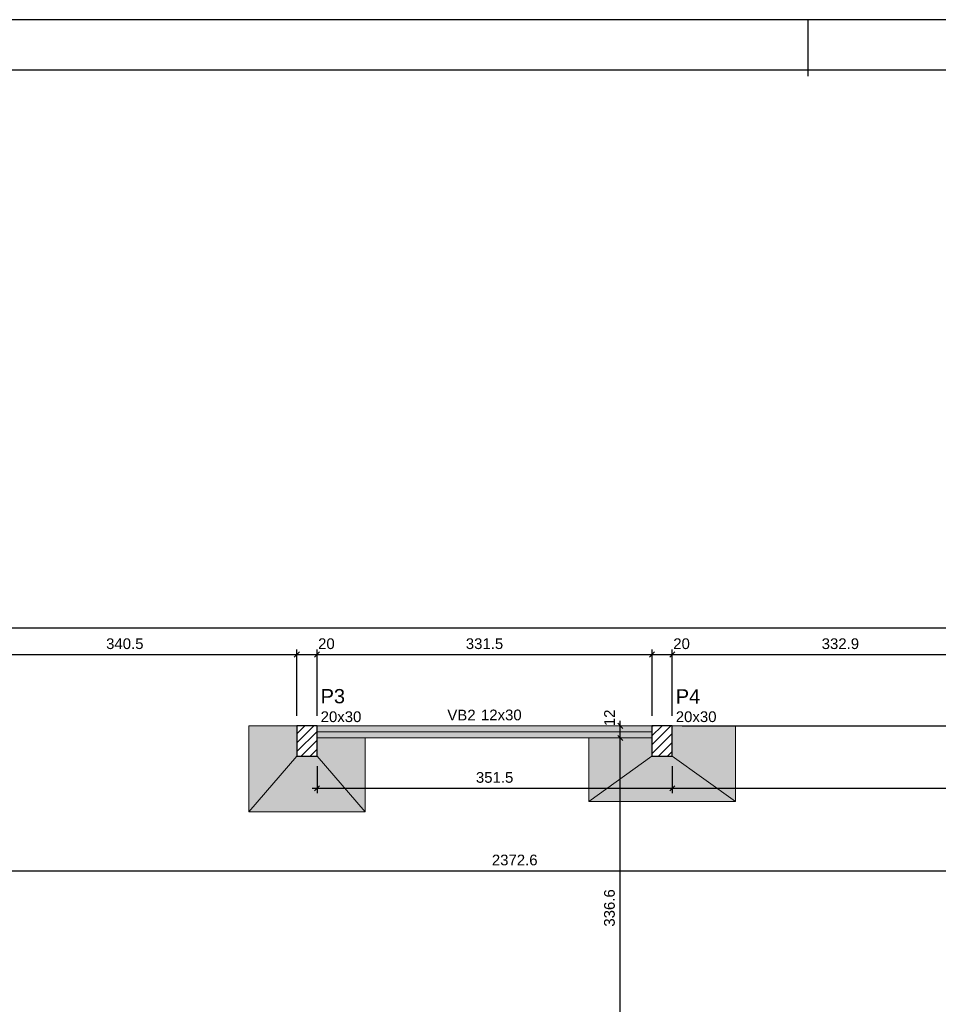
# Model space of a CAD drawing. Header units: millimetres. Extents: x 0 to 119, y 0 to 84.
# Tile 9 of 27: x 29 to 47, y 65 to 84. Entities that reach past the tile are written whole.
import ezdxf

# ---------------------------------------------------------------- set-up
doc = ezdxf.new("R2010")
doc.units = ezdxf.units.MM
doc.header["$MEASUREMENT"] = 0
doc.linetypes.add('NULL', pattern=[0])
doc.layers.get('0').update_dxf_attribs({"lineweight": 18})
for name, color, linetype, lineweight in [('FO-Cotas', 5, 'Continuous', 5), ('FO-Eixos', 5, 'Continuous', 5), ('FO-Hachura das sapatas', 43, 'Continuous', 5), ('FO-Hachura pilar que passa', 19, 'Continuous', 5), ('FO-Hachura viga', 43, 'Continuous', 5), ('FO-Pilares', 4, 'Continuous', 30), ('FO-Seção das fundações', 9, 'Continuous', 5), ('FO-Textos das vigas', 7, 'Continuous', 5), ('FO-Textos dos pilares', 7, 'Continuous', 5), ('FO-Vigas', 1, 'Continuous', 20)]:
    doc.layers.add(name, color=color, linetype=linetype, lineweight=lineweight)
doc.layers.add('SEDUC_MARF', color=1, linetype='Continuous')
doc.layers.add('SEDUC_MARGG', color=7, linetype='Continuous')
doc.styles.add('Arial', font='txt')
doc.dimstyles.new('UM_50.000000', dxfattribs={"dimtxt": 0.18, "dimasz": 0.1, "dimexe": 0.1, "dimexo": 0.2, "dimgap": 0, "dimtad": 1, "dimtih": 1, "dimtoh": 1, "dimdec": 1, "dimlfac": 50, "dimzin": 0, "dimdsep": 46, "dimtxsty": 'Standard', "dimcen": 0.09, "dimdle": 0.1, "dimadec": 1, "dimazin": 2, "dimtfac": 1, "dimtdec": 4, "dimtofl": 0, "dimtmove": 0, "dimatfit": 3, "dimfxl": 1, "dimtolj": 1, "dimarcsym": 0})

# ---------------------------------------------------------------- blocks, each defined once
blk = doc.blocks.new('_Oblique')
at = {"color": 0, "linetype": 'ByBlock', "lineweight": -2}
blk.add_line((-0.5, -0.5), (0.5, 0.5), dxfattribs=at)
blk = doc.blocks.new('*D9')
at = {"layer": 'Defpoints', "color": 0}
for p in [(34.789, 71.536), (27.979, 70.124), (34.789, 70.124)]:
    blk.add_point(p, dxfattribs=at)
at = {"layer": 'FO-Cotas', "color": 0, "lineweight": -2}
for p, q in [((27.879, 71.536), (34.889, 71.536)), ((27.979, 70.324), (27.979, 71.636)), ((34.789, 70.324), (34.789, 71.636))]:
    blk.add_line(p, q, dxfattribs=at)
at = {"layer": 'FO-Cotas', "color": 0, "lineweight": -2, "xscale": 0.1, "yscale": 0.1, "zscale": 0.1, "rotation": 180}
blk.add_blockref('_Oblique', (27.979, 71.536), dxfattribs=at)
at = {"layer": 'FO-Cotas', "color": 0, "lineweight": -2, "xscale": 0.1, "yscale": 0.1, "zscale": 0.1}
blk.add_blockref('_Oblique', (34.789, 71.536), dxfattribs=at)
at = {"layer": 'FO-Cotas', "color": 7, "insert": (31.384, 71.748), "char_height": 0.2118, "attachment_point": 5, "rotation": 0.0057, "style": 'Arial'}
blk.add_mtext('\\A1;340.5', dxfattribs=at)
blk = doc.blocks.new('*D10')
at = {"layer": 'Defpoints', "color": 0}
for p in [(35.189, 71.536), (34.789, 70.124), (35.189, 70.124)]:
    blk.add_point(p, dxfattribs=at)
at = {"layer": 'FO-Cotas', "color": 0, "lineweight": -2}
for p, q in [((34.689, 71.536), (35.289, 71.536)), ((34.789, 70.324), (34.789, 71.636)), ((35.189, 70.324), (35.189, 71.636))]:
    blk.add_line(p, q, dxfattribs=at)
at = {"layer": 'FO-Cotas', "color": 0, "lineweight": -2, "xscale": 0.1, "yscale": 0.1, "zscale": 0.1, "rotation": 180}
blk.add_blockref('_Oblique', (34.789, 71.536), dxfattribs=at)
at = {"layer": 'FO-Cotas', "color": 0, "lineweight": -2, "xscale": 0.1, "yscale": 0.1, "zscale": 0.1}
blk.add_blockref('_Oblique', (35.189, 71.536), dxfattribs=at)
at = {"layer": 'FO-Cotas', "color": 7, "insert": (35.374, 71.748), "char_height": 0.2118, "attachment_point": 5, "rotation": 0.0057, "style": 'Arial'}
blk.add_mtext('\\A1;20', dxfattribs=at)
blk = doc.blocks.new('*D11')
at = {"layer": 'Defpoints', "color": 0}
for p in [(41.818, 71.536), (35.189, 70.124), (41.818, 70.124)]:
    blk.add_point(p, dxfattribs=at)
at = {"layer": 'FO-Cotas', "color": 0, "lineweight": -2}
for p, q in [((35.089, 71.536), (41.918, 71.536)), ((35.189, 70.324), (35.189, 71.636)), ((41.818, 70.324), (41.818, 71.636))]:
    blk.add_line(p, q, dxfattribs=at)
at = {"layer": 'FO-Cotas', "color": 0, "lineweight": -2, "xscale": 0.1, "yscale": 0.1, "zscale": 0.1, "rotation": 180}
blk.add_blockref('_Oblique', (35.189, 71.536), dxfattribs=at)
at = {"layer": 'FO-Cotas', "color": 0, "lineweight": -2, "xscale": 0.1, "yscale": 0.1, "zscale": 0.1}
blk.add_blockref('_Oblique', (41.818, 71.536), dxfattribs=at)
at = {"layer": 'FO-Cotas', "color": 7, "insert": (38.503, 71.748), "char_height": 0.2118, "attachment_point": 5, "rotation": 0.0057, "style": 'Arial'}
blk.add_mtext('\\A1;331.5', dxfattribs=at)
blk = doc.blocks.new('*D12')
at = {"layer": 'Defpoints', "color": 0}
for p in [(42.218, 71.536), (41.818, 70.124), (42.218, 70.124)]:
    blk.add_point(p, dxfattribs=at)
at = {"layer": 'FO-Cotas', "color": 0, "lineweight": -2}
for p, q in [((41.718, 71.536), (42.318, 71.536)), ((41.818, 70.324), (41.818, 71.636)), ((42.218, 70.324), (42.218, 71.636))]:
    blk.add_line(p, q, dxfattribs=at)
at = {"layer": 'FO-Cotas', "color": 0, "lineweight": -2, "xscale": 0.1, "yscale": 0.1, "zscale": 0.1, "rotation": 180}
blk.add_blockref('_Oblique', (41.818, 71.536), dxfattribs=at)
at = {"layer": 'FO-Cotas', "color": 0, "lineweight": -2, "xscale": 0.1, "yscale": 0.1, "zscale": 0.1}
blk.add_blockref('_Oblique', (42.218, 71.536), dxfattribs=at)
at = {"layer": 'FO-Cotas', "color": 7, "insert": (42.403, 71.748), "char_height": 0.2118, "attachment_point": 5, "rotation": 0.0057, "style": 'Arial'}
blk.add_mtext('\\A1;20', dxfattribs=at)
blk = doc.blocks.new('*D13')
at = {"layer": 'Defpoints', "color": 0}
for p in [(48.875, 71.536), (42.218, 70.124), (48.875, 70.122)]:
    blk.add_point(p, dxfattribs=at)
at = {"layer": 'FO-Cotas', "color": 0, "lineweight": -2}
for p, q in [((42.118, 71.536), (48.975, 71.536)), ((42.218, 70.324), (42.218, 71.636)), ((48.875, 70.322), (48.875, 71.636))]:
    blk.add_line(p, q, dxfattribs=at)
at = {"layer": 'FO-Cotas', "color": 0, "lineweight": -2, "xscale": 0.1, "yscale": 0.1, "zscale": 0.1, "rotation": 180}
blk.add_blockref('_Oblique', (42.218, 71.536), dxfattribs=at)
at = {"layer": 'FO-Cotas', "color": 0, "lineweight": -2, "xscale": 0.1, "yscale": 0.1, "zscale": 0.1}
blk.add_blockref('_Oblique', (48.875, 71.536), dxfattribs=at)
at = {"layer": 'FO-Cotas', "color": 7, "insert": (45.546, 71.748), "char_height": 0.2118, "attachment_point": 5, "rotation": 0.0057, "style": 'Arial'}
blk.add_mtext('\\A1;332.9', dxfattribs=at)
blk = doc.blocks.new('*D26')
at = {"layer": 'Defpoints', "color": 0}
for p in [(84.436, 72.066), (15.135, 69.456), (84.436, 69.456)]:
    blk.add_point(p, dxfattribs=at)
at = {"layer": 'FO-Cotas', "color": 0, "lineweight": -2}
for p, q in [((15.135, 69.656), (15.135, 72.166)), ((84.436, 69.656), (84.436, 72.166)), ((15.035, 72.066), (84.536, 72.066))]:
    blk.add_line(p, q, dxfattribs=at)
at = {"layer": 'FO-Cotas', "color": 0, "lineweight": -2, "xscale": 0.1, "yscale": 0.1, "zscale": 0.1, "rotation": 180}
blk.add_blockref('_Oblique', (15.135, 72.066), dxfattribs=at)
at = {"layer": 'FO-Cotas', "color": 0, "lineweight": -2, "xscale": 0.1, "yscale": 0.1, "zscale": 0.1}
blk.add_blockref('_Oblique', (84.436, 72.066), dxfattribs=at)
at = {"layer": 'FO-Cotas', "color": 7, "insert": (49.786, 72.278), "char_height": 0.2118, "attachment_point": 5, "rotation": 0.0057, "style": 'Arial'}
blk.add_mtext('\\A1;3465', dxfattribs=at)
blk = doc.blocks.new('*D79')
at = {"layer": 'Defpoints', "color": 0}
for p in [(42.218, 70.124), (51.217, 70.124), (50.687, 69.456)]:
    blk.add_point(p, dxfattribs=at)
at = {"layer": 'FO-Cotas', "color": 0, "lineweight": -2}
for p, q in [((51.217, 69.356), (51.217, 70.224)), ((42.418, 70.124), (51.317, 70.124)), ((50.887, 69.456), (51.317, 69.456))]:
    blk.add_line(p, q, dxfattribs=at)
at = {"layer": 'FO-Cotas', "color": 0, "lineweight": -2, "xscale": 0.1, "yscale": 0.1, "zscale": 0.1}
for p, rotation in [((51.217, 70.124), 90), ((51.217, 69.456), 270)]:
    blk.add_blockref('_Oblique', p, dxfattribs=dict(at, rotation=rotation))
at = {"layer": 'FO-Cotas', "color": 7, "insert": (51.005, 70.403), "char_height": 0.2118, "attachment_point": 5, "rotation": 90, "style": 'Arial'}
blk.add_mtext('\\A1;33.4', dxfattribs=at)
blk = doc.blocks.new('*D126')
at = {"layer": 'Defpoints', "color": 0}
for p in [(15.375, 67.256), (62.826, 67.256), (62.826, 67.256)]:
    blk.add_point(p, dxfattribs=at)
at = {"layer": 'FO-Cotas', "color": 0, "lineweight": -2}
blk.add_line((15.275, 67.256), (62.926, 67.256), dxfattribs=at)
at = {"layer": 'FO-Cotas', "color": 0, "lineweight": -2, "xscale": 0.1, "yscale": 0.1, "zscale": 0.1, "rotation": 180}
blk.add_blockref('_Oblique', (15.375, 67.256), dxfattribs=at)
at = {"layer": 'FO-Cotas', "color": 0, "lineweight": -2, "xscale": 0.1, "yscale": 0.1, "zscale": 0.1}
blk.add_blockref('_Oblique', (62.826, 67.256), dxfattribs=at)
at = {"layer": 'FO-Cotas', "color": 7, "insert": (39.101, 67.467), "char_height": 0.2118, "attachment_point": 5, "rotation": 0.0057, "style": 'Arial'}
blk.add_mtext('\\A1;2372.6', dxfattribs=at)
blk = doc.blocks.new('*D150')
at = {"layer": 'Defpoints', "color": 0}
for p in [(41.189, 69.884), (41.189, 69.884), (41.189, 63.153)]:
    blk.add_point(p, dxfattribs=at)
at = {"layer": 'FO-Cotas', "color": 0, "lineweight": -2}
blk.add_line((41.189, 63.053), (41.189, 69.984), dxfattribs=at)
at = {"layer": 'FO-Cotas', "color": 0, "lineweight": -2, "xscale": 0.1, "yscale": 0.1, "zscale": 0.1}
for p, rotation in [((41.189, 69.884), 90), ((41.189, 63.153), 270)]:
    blk.add_blockref('_Oblique', p, dxfattribs=dict(at, rotation=rotation))
at = {"layer": 'FO-Cotas', "color": 7, "insert": (40.977, 66.519), "char_height": 0.2118, "attachment_point": 5, "rotation": 90, "style": 'Arial'}
blk.add_mtext('\\A1;336.6', dxfattribs=at)
blk = doc.blocks.new('*D151')
at = {"layer": 'Defpoints', "color": 0}
for p in [(41.189, 70.124), (41.189, 70.124), (41.189, 69.884)]:
    blk.add_point(p, dxfattribs=at)
at = {"layer": 'FO-Cotas', "color": 0, "lineweight": -2}
blk.add_line((41.189, 69.784), (41.189, 70.224), dxfattribs=at)
at = {"layer": 'FO-Cotas', "color": 0, "lineweight": -2, "xscale": 0.1, "yscale": 0.1, "zscale": 0.1}
for p, rotation in [((41.189, 70.124), 90), ((41.189, 69.884), 270)]:
    blk.add_blockref('_Oblique', p, dxfattribs=dict(at, rotation=rotation))
at = {"layer": 'FO-Cotas', "color": 7, "insert": (40.977, 70.282), "char_height": 0.2118, "attachment_point": 5, "rotation": 90, "style": 'Arial'}
blk.add_mtext('\\A1;12', dxfattribs=at)
blk = doc.blocks.new('*D200')
at = {"layer": 'Defpoints', "color": 0}
for p in [(35.189, 69.524), (42.218, 69.524), (42.218, 68.889)]:
    blk.add_point(p, dxfattribs=at)
at = {"layer": 'FO-Cotas', "color": 0, "lineweight": -2}
for p, q in [((35.189, 69.324), (35.189, 68.789)), ((42.218, 69.324), (42.218, 68.789)), ((35.089, 68.889), (42.318, 68.889))]:
    blk.add_line(p, q, dxfattribs=at)
at = {"layer": 'FO-Cotas', "color": 0, "lineweight": -2, "xscale": 0.1, "yscale": 0.1, "zscale": 0.1, "rotation": 180}
blk.add_blockref('_Oblique', (35.189, 68.889), dxfattribs=at)
at = {"layer": 'FO-Cotas', "color": 0, "lineweight": -2, "xscale": 0.1, "yscale": 0.1, "zscale": 0.1}
blk.add_blockref('_Oblique', (42.218, 68.889), dxfattribs=at)
at = {"layer": 'FO-Cotas', "color": 7, "insert": (38.703, 69.101), "char_height": 0.2118, "attachment_point": 5, "rotation": 0.0057, "style": 'Arial'}
blk.add_mtext('\\A1;351.5', dxfattribs=at)
blk = doc.blocks.new('*D201')
at = {"layer": 'Defpoints', "color": 0}
for p in [(42.218, 69.524), (62.826, 69.524), (62.826, 68.889)]:
    blk.add_point(p, dxfattribs=at)
at = {"layer": 'FO-Cotas', "color": 0, "lineweight": -2}
for p, q in [((42.218, 69.324), (42.218, 68.789)), ((62.826, 69.324), (62.826, 68.789)), ((42.118, 68.889), (62.926, 68.889))]:
    blk.add_line(p, q, dxfattribs=at)
at = {"layer": 'FO-Cotas', "color": 0, "lineweight": -2, "xscale": 0.1, "yscale": 0.1, "zscale": 0.1, "rotation": 180}
blk.add_blockref('_Oblique', (42.218, 68.889), dxfattribs=at)
at = {"layer": 'FO-Cotas', "color": 0, "lineweight": -2, "xscale": 0.1, "yscale": 0.1, "zscale": 0.1}
blk.add_blockref('_Oblique', (62.826, 68.889), dxfattribs=at)
at = {"layer": 'FO-Cotas', "color": 7, "insert": (52.522, 69.101), "char_height": 0.2118, "attachment_point": 5, "rotation": 0.0057, "style": 'Arial'}
blk.add_mtext('\\A1;1030.4', dxfattribs=at)

msp = doc.modelspace()

# ---------------------------------------------------------------- hatches: boundary and pattern name
at = {"layer": 'FO-Hachura das sapatas', "linetype": 'Continuous'}
h = msp.add_hatch(color=43, dxfattribs=at)
h.paths.add_polyline_path([(33.8386, 68.4244), (36.1386, 68.4244), (36.1386, 70.1244), (33.8386, 70.1244), (33.8386, 68.4244)])
h.paths.add_polyline_path([(34.7886, 69.5244), (35.1886, 69.5244), (35.1886, 69.8844), (36.1386, 69.8844), (36.1386, 70.1244), (34.7886, 70.1244), (34.7886, 69.5244)], flags=0)
h = msp.add_hatch(color=43, dxfattribs=at)
h.paths.add_polyline_path([(40.5676, 68.6244), (43.4676, 68.6244), (43.4676, 70.1244), (40.5676, 70.1244), (40.5676, 68.6244)])
h.paths.add_polyline_path([(40.5676, 69.8844), (41.8176, 69.8844), (41.8176, 69.5244), (42.2176, 69.5244), (42.2176, 70.1244), (40.5676, 70.1244), (40.5676, 69.8844)], flags=0)
at = {"layer": 'FO-Hachura pilar que passa', "linetype": 'Continuous'}
h = msp.add_hatch(dxfattribs=at)
h.set_pattern_fill('ANSI31', color=19, style=0)
h.paths.add_polyline_path([(34.7886, 69.5244), (34.9886, 69.5244), (35.1886, 69.5244), (35.1886, 69.8244), (35.1886, 70.1244), (34.9886, 70.1244), (34.7886, 70.1244), (34.7886, 69.8244)])
h = msp.add_hatch(dxfattribs=at)
h.set_pattern_fill('ANSI31', color=19, style=0)
h.paths.add_polyline_path([(41.8176, 69.5244), (42.0176, 69.5244), (42.2176, 69.5244), (42.2176, 69.8244), (42.2176, 70.1244), (42.0176, 70.1244), (41.8176, 70.1244), (41.8176, 69.8244)])
at = {"layer": 'FO-Hachura viga', "linetype": 'Continuous'}
msp.add_hatch(color=43, dxfattribs=at).paths.add_polyline_path([(41.8176, 70.1244), (41.8176, 70.1244), (35.1888, 70.1244), (35.1888, 69.8844), (41.8176, 69.8844), (41.8176, 70.1244)])

# ---------------------------------------------------------------- linework, layer by layer
at = {"layer": 'FO-Eixos'}
msp.add_line((35.1886, 70.0044), (41.8176, 70.0044), dxfattribs=at)
at = {"layer": 'FO-Pilares'}
for points in [[(34.7886, 69.5244), (34.9886, 69.5244), (35.1886, 69.5244), (35.1886, 69.8244), (35.1886, 70.1244), (34.9886, 70.1244), (34.7886, 70.1244), (34.7886, 69.8244), (34.7886, 69.5244)], [(41.8176, 69.5244), (42.0176, 69.5244), (42.2176, 69.5244), (42.2176, 69.8244), (42.2176, 70.1244), (42.0176, 70.1244), (41.8176, 70.1244), (41.8176, 69.8244), (41.8176, 69.5244)]]:
    msp.add_lwpolyline(points, close=True, dxfattribs=at)
at = {"layer": 'FO-Seção das fundações'}
for p, q in [((33.8386, 70.1244), (34.7886, 70.1244)), ((36.1386, 70.1244), (35.1886, 70.1244)), ((40.5676, 70.1244), (41.8176, 70.1244)), ((43.4676, 70.1244), (42.2176, 70.1244)), ((33.8386, 68.4244), (34.7886, 69.5244)), ((36.1386, 68.4244), (35.1886, 69.5244)), ((40.5676, 68.6244), (41.8176, 69.5244)), ((43.4676, 68.6244), (42.2176, 69.5244))]:
    msp.add_line(p, q, dxfattribs=at)
for points in [[(33.8386, 70.1244), (33.8386, 68.4244)], [(33.8386, 70.1244), (35.1886, 70.1244)], [(35.1886, 70.1244), (36.1386, 70.1244)], [(40.5676, 70.1244), (43.4676, 70.1244)], [(43.4676, 68.6244), (43.4676, 70.1244)], [(36.1386, 68.4244), (36.1386, 69.8844)], [(40.5676, 69.8844), (40.5676, 68.6244)], [(43.4676, 68.6244), (40.5676, 68.6244)], [(36.1386, 68.4244), (33.8386, 68.4244)]]:
    msp.add_lwpolyline(points, dxfattribs=at)
at = {"layer": 'FO-Vigas'}
for p, q in [((35.1886, 70.1244), (41.8176, 70.1244)), ((35.1886, 69.8844), (41.8176, 69.8844))]:
    msp.add_line(p, q, dxfattribs=at)
at = {"layer": 'SEDUC_MARF'}
msp.add_line((44.9015, 84.1), (44.9015, 82.9804), dxfattribs=at)
msp.add_lwpolyline([(118.9, 84.1), (0, 84.1), (0, 0), (118.9, 0)], close=True, dxfattribs=at)
at = {"layer": 'SEDUC_MARGG'}
msp.add_lwpolyline([(2.5, 1), (117.9, 1), (117.9, 83.1), (2.5, 83.1), (2.5, 1)], dxfattribs=at)

# ---------------------------------------------------------------- texts
at = {"layer": 'FO-Textos das vigas', "linetype": 'NULL', "char_height": 0.2118, "line_spacing_factor": 0.798, "style": 'Arial'}
for s, insert, width, attachment_point in [('VB2', (38.3266, 70.2305), 1.096279, 9), ('12x30', (38.4326, 70.2305), 1.580273, 7)]:
    msp.add_mtext(s, dxfattribs=dict(at, insert=insert, width=width, attachment_point=attachment_point))
at = {"layer": 'FO-Textos dos pilares', "linetype": 'NULL', "attachment_point": 7, "line_spacing_factor": 0.798, "style": 'Arial'}
for s, insert, char_height, width in [('P3', (35.2596, 70.5658), 0.2824, 0.954053), ('P4', (42.2886, 70.5658), 0.2824, 0.954053), ('20x30', (35.2596, 70.1955), 0.2118, 1.580273), ('20x30', (42.2886, 70.1955), 0.2118, 1.580273)]:
    msp.add_mtext(s, dxfattribs=dict(at, insert=insert, char_height=char_height, width=width))

# ---------------------------------------------------------------- dimensions: what is measured, and where the dimension line sits
at = {"layer": 'FO-Cotas'}
for base, p1, p2, override, picture, middle, turn in [((84.4358, 72.0659), (15.1352, 69.4556), (84.4358, 69.4556), {"dimtxt": 0.2118, "dimasz": 0.1, "dimexe": 0.1, "dimexo": 0.2, "dimtad": 1, "dimtih": 0, "dimtoh": 0, "dimdec": 1, "dimlfac": 50, "dimzin": 8, "dimtxsty": 'Arial', "dimblk": 'Oblique', "dimblk1": 'Oblique', "dimblk2": 'Oblique', "dimsah": 1, "dimdle": 0.1, "dimse1": 0, "dimse2": 0, "dimclrt": 7, "dimadec": 1, "dimazin": 3, "dimtmove": 2, "dimldrblk": 'Oblique'}, '*D26', (49.7855, 72.2777), 0.00573), ((34.7886, 71.5364), (27.9786, 70.1244), (34.7886, 70.1244), {"dimtxt": 0.2118, "dimasz": 0.1, "dimexe": 0.1, "dimexo": 0.2, "dimtad": 1, "dimtih": 0, "dimtoh": 0, "dimdec": 1, "dimlfac": 50, "dimzin": 8, "dimtxsty": 'Arial', "dimblk": 'Oblique', "dimblk1": 'Oblique', "dimblk2": 'Oblique', "dimsah": 1, "dimdle": 0.1, "dimse1": 0, "dimse2": 0, "dimclrt": 7, "dimadec": 1, "dimazin": 3, "dimtmove": 2, "dimldrblk": 'Oblique'}, '*D9', (31.3836, 71.7482), 0.00573), ((35.1886, 71.5364), (34.7886, 70.1244), (35.1886, 70.1244), {"dimtxt": 0.2118, "dimasz": 0.1, "dimexe": 0.1, "dimexo": 0.2, "dimtad": 1, "dimtih": 0, "dimtoh": 0, "dimdec": 1, "dimlfac": 50, "dimzin": 8, "dimtxsty": 'Arial', "dimblk": 'Oblique', "dimblk1": 'Oblique', "dimblk2": 'Oblique', "dimsah": 1, "dimdle": 0.1, "dimse1": 0, "dimse2": 0, "dimclrt": 7, "dimadec": 1, "dimazin": 3, "dimtmove": 2, "dimldrblk": 'Oblique'}, '*D10', (35.3739, 71.7482), 0.00573), ((41.8176426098, 71.5363880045), (35.1886426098, 70.1243880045), (41.8176426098, 70.1243880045), {"dimtxt": 0.2118, "dimasz": 0.1, "dimexe": 0.1, "dimexo": 0.2, "dimtad": 1, "dimtih": 0, "dimtoh": 0, "dimdec": 1, "dimlfac": 50, "dimzin": 8, "dimtxsty": 'Arial', "dimblk": 'Oblique', "dimblk1": 'Oblique', "dimblk2": 'Oblique', "dimsah": 1, "dimdle": 0.1, "dimse1": 0, "dimse2": 0, "dimclrt": 7, "dimadec": 1, "dimazin": 3, "dimtmove": 2, "dimldrblk": 'Oblique'}, '*D11', (38.5031426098, 71.7481880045), 0.005729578), ((42.2176, 71.5364), (41.8176, 70.1244), (42.2176, 70.1244), {"dimtxt": 0.2118, "dimasz": 0.1, "dimexe": 0.1, "dimexo": 0.2, "dimtad": 1, "dimtih": 0, "dimtoh": 0, "dimdec": 1, "dimlfac": 50, "dimzin": 8, "dimtxsty": 'Arial', "dimblk": 'Oblique', "dimblk1": 'Oblique', "dimblk2": 'Oblique', "dimsah": 1, "dimdle": 0.1, "dimse1": 0, "dimse2": 0, "dimclrt": 7, "dimadec": 1, "dimazin": 3, "dimtmove": 2, "dimldrblk": 'Oblique'}, '*D12', (42.4029, 71.7482), 0.00573), ((48.8752, 71.5364), (42.2176, 70.1244), (48.8752, 70.1216), {"dimtxt": 0.2118, "dimasz": 0.1, "dimexe": 0.1, "dimexo": 0.2, "dimtad": 1, "dimtih": 0, "dimtoh": 0, "dimdec": 1, "dimlfac": 50, "dimzin": 8, "dimtxsty": 'Arial', "dimblk": 'Oblique', "dimblk1": 'Oblique', "dimblk2": 'Oblique', "dimsah": 1, "dimdle": 0.1, "dimse1": 0, "dimse2": 0, "dimclrt": 7, "dimadec": 1, "dimazin": 3, "dimtmove": 2, "dimldrblk": 'Oblique'}, '*D13', (45.5464, 71.7482), 0.00573), ((42.2176426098, 68.8889880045), (35.1886426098, 69.5243880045), (42.2176426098, 69.5243880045), {"dimtxt": 0.2118, "dimasz": 0.1, "dimexe": 0.1, "dimexo": 0.2, "dimtad": 1, "dimtih": 0, "dimtoh": 0, "dimdec": 1, "dimlfac": 50, "dimzin": 8, "dimtxsty": 'Arial', "dimblk": 'Oblique', "dimblk1": 'Oblique', "dimblk2": 'Oblique', "dimsah": 1, "dimdle": 0.1, "dimse1": 0, "dimse2": 0, "dimclrt": 7, "dimadec": 1, "dimazin": 3, "dimtmove": 2, "dimldrblk": 'Oblique'}, '*D200', (38.7031426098, 69.1007880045), 0.005729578), ((62.8262, 68.889), (42.2176, 69.5244), (62.8262, 69.5244), {"dimtxt": 0.2118, "dimasz": 0.1, "dimexe": 0.1, "dimexo": 0.2, "dimtad": 1, "dimtih": 0, "dimtoh": 0, "dimdec": 1, "dimlfac": 50, "dimzin": 8, "dimtxsty": 'Arial', "dimblk": 'Oblique', "dimblk1": 'Oblique', "dimblk2": 'Oblique', "dimsah": 1, "dimdle": 0.1, "dimse1": 0, "dimse2": 0, "dimclrt": 7, "dimadec": 1, "dimazin": 3, "dimtmove": 2, "dimldrblk": 'Oblique'}, '*D201', (52.5219, 69.1008), 0.00573), ((62.8262426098, 67.2555880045), (15.3752426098, 67.2555880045), (62.8262426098, 67.2555880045), {"dimtxt": 0.2118, "dimasz": 0.1, "dimexe": 0.1, "dimexo": 0.2, "dimtad": 1, "dimtih": 0, "dimtoh": 0, "dimdec": 1, "dimlfac": 50, "dimzin": 8, "dimtxsty": 'Arial', "dimblk": 'Oblique', "dimblk1": 'Oblique', "dimblk2": 'Oblique', "dimsah": 1, "dimdle": 0.1, "dimse1": 1, "dimse2": 1, "dimclrt": 7, "dimadec": 1, "dimazin": 3, "dimtmove": 2, "dimldrblk": 'Oblique'}, '*D126', (39.1007426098, 67.4673880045), 0.005729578)]:
    dim = msp.add_linear_dim(base=base, p1=p1, p2=p2, dimstyle='UM_50.000000', override=override, dxfattribs=at)
    dim.commit()
    dim.dimension.update_dxf_attribs({"geometry": picture, "text_midpoint": middle, "dimtype": 160, "text_rotation": turn})
for base, p1, p2, override, picture, middle in [((51.2167, 70.1244), (50.6872, 69.4556), (42.2176, 70.1244), {"dimtxt": 0.2118, "dimasz": 0.1, "dimexe": 0.1, "dimexo": 0.2, "dimtad": 1, "dimtih": 0, "dimtoh": 0, "dimdec": 1, "dimlfac": 50, "dimzin": 8, "dimtxsty": 'Arial', "dimblk": 'Oblique', "dimblk1": 'Oblique', "dimblk2": 'Oblique', "dimsah": 1, "dimdle": 0.1, "dimse1": 0, "dimse2": 0, "dimclrt": 7, "dimadec": 1, "dimazin": 3, "dimtmove": 2, "dimldrblk": 'Oblique'}, '*D79', (51.0049, 70.4026)), ((41.1886, 70.1244), (41.1886, 69.8844), (41.1886, 70.1244), {"dimtxt": 0.2118, "dimasz": 0.1, "dimexe": 0.1, "dimexo": 0.2, "dimtad": 1, "dimtih": 0, "dimtoh": 0, "dimdec": 1, "dimlfac": 50, "dimzin": 8, "dimtxsty": 'Arial', "dimblk": 'Oblique', "dimblk1": 'Oblique', "dimblk2": 'Oblique', "dimsah": 1, "dimdle": 0.1, "dimse1": 1, "dimse2": 1, "dimclrt": 7, "dimadec": 1, "dimazin": 3, "dimtmove": 2, "dimldrblk": 'Oblique'}, '*D151', (40.9768, 70.2817)), ((41.1886, 69.8844), (41.1886, 63.1528), (41.1886, 69.8844), {"dimtxt": 0.2118, "dimasz": 0.1, "dimexe": 0.1, "dimexo": 0.2, "dimtad": 1, "dimtih": 0, "dimtoh": 0, "dimdec": 1, "dimlfac": 50, "dimzin": 8, "dimtxsty": 'Arial', "dimblk": 'Oblique', "dimblk1": 'Oblique', "dimblk2": 'Oblique', "dimsah": 1, "dimdle": 0.1, "dimse1": 1, "dimse2": 1, "dimclrt": 7, "dimadec": 1, "dimazin": 3, "dimtmove": 2, "dimldrblk": 'Oblique'}, '*D150', (40.9768, 66.5186))]:
    dim = msp.add_linear_dim(base=base, p1=p1, p2=p2, angle=90, dimstyle='UM_50.000000', override=override, dxfattribs=at)
    dim.commit()
    dim.dimension.update_dxf_attribs({"geometry": picture, "text_midpoint": middle, "dimtype": 160, "text_rotation": 90})

doc.saveas('drawing.dxf')
